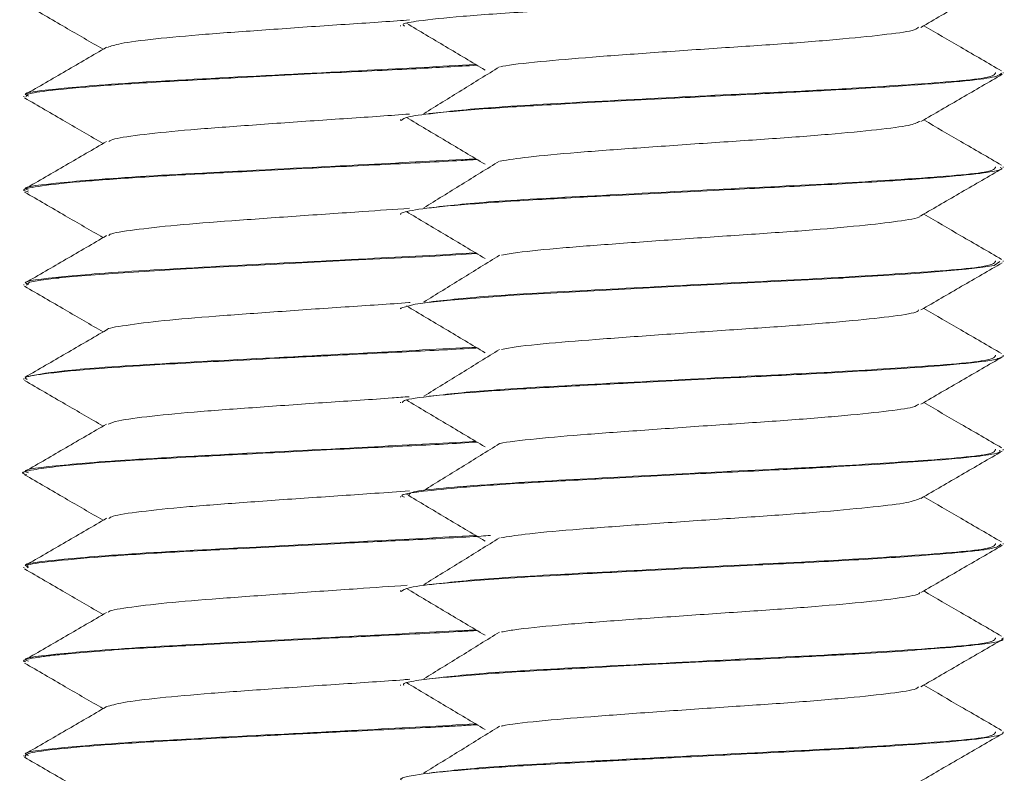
# Model space of a CAD drawing. Header units: millimetres. Extents: x 15 to 1486, y -3131 to -190.
# Tile 53 of 83: x 86 to 99, y -1424 to -1414. Entities that reach past the tile are written whole.
import ezdxf

# ---------------------------------------------------------------- set-up
doc = ezdxf.new("R2010")
doc.units = ezdxf.units.MM

msp = doc.modelspace()

# ---------------------------------------------------------------- linework, layer by layer
at = {"color": 7, "linetype": 'Continuous', "lineweight": 15}
for p, q in [((91.447, -1414.037), (91.447, -1414.047)), ((99.447, -1414.671), (99.447, -1414.662)), ((86.447, -1414.974), (86.447, -1414.984)), ((91.447, -1415.287), (91.447, -1415.297)), ((99.447, -1415.922), (99.447, -1415.912)), ((86.447, -1416.224), (86.447, -1416.234)), ((91.447, -1416.537), (91.447, -1416.546)), ((99.447, -1417.172), (99.447, -1417.162)), ((86.447, -1417.474), (86.447, -1417.484)), ((91.447, -1417.787), (91.447, -1417.796)), ((99.447, -1418.421), (99.447, -1418.412)), ((86.447, -1418.724), (86.447, -1418.734)), ((91.447, -1419.037), (91.447, -1419.047)), ((99.447, -1419.672), (99.447, -1419.662)), ((86.447, -1419.974), (86.447, -1419.984)), ((91.447, -1420.287), (91.447, -1420.296)), ((99.447, -1420.922), (99.447, -1420.912)), ((86.447, -1421.224), (86.447, -1421.234)), ((91.447, -1421.537), (91.447, -1421.547)), ((99.447, -1422.172), (99.447, -1422.162)), ((86.447, -1422.474), (86.447, -1422.484)), ((91.447, -1422.787), (91.447, -1422.797)), ((99.447, -1423.421), (99.447, -1423.412)), ((86.447, -1423.724), (86.447, -1423.734))]:
    msp.add_line(p, q, dxfattribs=at)
at = {"color": 7, "linetype": 'Continuous', "lineweight": 15, "flags": 128}
for points in [[(86.484, -1417.484), (86.525, -1417.445), (86.672, -1417.418), (86.778, -1417.404), (86.842, -1417.396), (86.876, -1417.392), (86.894, -1417.39), (86.903, -1417.389), (86.906, -1417.389), (86.907, -1417.389), (86.907, -1417.389), (86.908, -1417.389), (86.908, -1417.389), (86.908, -1417.389), (86.908, -1417.389), (86.908, -1417.389), (86.908, -1417.389), (86.908, -1417.389), (86.91, -1417.389), (86.913, -1417.388), (86.923, -1417.387), (86.959, -1417.383), (87.103, -1417.369), (87.63, -1417.327), (88.528, -1417.272), (89.002, -1417.246), (89.481, -1417.221), (90.799, -1417.154), (91.833, -1417.102), (92.463, -1417.065)], [(91.459, -1417.796), (91.45, -1417.789), (91.643, -1417.735), (91.81, -1417.712), (92.112, -1417.681), (92.954, -1417.618), (93.85, -1417.567), (95.078, -1417.503), (96.234, -1417.445), (96.769, -1417.418), (97.04, -1417.404), (97.179, -1417.396), (97.25, -1417.392), (97.285, -1417.39), (97.302, -1417.389), (97.307, -1417.389), (97.309, -1417.389), (97.31, -1417.389), (97.311, -1417.389), (97.311, -1417.389), (97.311, -1417.389), (97.311, -1417.389), (97.311, -1417.389), (97.311, -1417.389), (97.312, -1417.389), (97.315, -1417.389), (97.321, -1417.388), (97.339, -1417.387), (97.404, -1417.383), (97.642, -1417.369), (98.287, -1417.327), (98.957, -1417.272), (99.177, -1417.246), (99.329, -1417.221), (99.405, -1417.172)]]:
    msp.add_lwpolyline(points, dxfattribs=at)
at = {"color": 7, "linetype": 'Continuous', "lineweight": 15}
for points, knots in [([(91.501, -1414.047), (91.487, -1414.037), (91.454, -1414.013), (91.709, -1413.972), (92.221, -1413.917), (93.057, -1413.859), (94.126, -1413.802), (95.265, -1413.742), (96.478, -1413.683), (97.618, -1413.624), (98.506, -1413.564), (99.109, -1413.509), (99.429, -1413.464), (99.409, -1413.433), (99.402, -1413.422)], [0, 0, 0, 0, 0.045768, 0.112252, 0.20905, 0.303372, 0.384462, 0.496961, 0.574804, 0.6745, 0.787673, 0.851995, 0.947025, 1, 1, 1, 1]), ([(98.357, -1414.063), (98.537, -1413.958), (98.897, -1413.749), (99.257, -1413.541), (99.437, -1413.436)], [0, 0, 0, 0, 0.499672, 1, 1, 1, 1]), ([(86.458, -1413.749), (86.638, -1413.853), (86.985, -1414.055), (87.333, -1414.257), (87.501, -1414.354)], [0, 0, 0, 0, 0.517951, 1, 1, 1, 1]), ([(91.567, -1413.964), (91.514, -1413.968), (91.206, -1413.992), (90.536, -1414.034), (89.655, -1414.097), (88.833, -1414.155), (88.167, -1414.216), (87.704, -1414.276), (87.604, -1414.312), (87.558, -1414.329)], [0, 0, 0, 0, 0.033936, 0.196764, 0.363197, 0.526502, 0.691286, 0.85728, 1, 1, 1, 1]), ([(91.526, -1414.007), (91.7, -1414.111), (92.047, -1414.318), (92.397, -1414.526), (92.571, -1414.63)], [0, 0, 0, 0, 0.500049, 1, 1, 1, 1]), ([(98.324, -1414.062), (98.312, -1414.074), (98.279, -1414.106), (97.934, -1414.155), (97.349, -1414.216), (96.579, -1414.279), (95.706, -1414.335), (94.813, -1414.398), (93.97, -1414.458), (93.286, -1414.517), (92.877, -1414.562), (92.785, -1414.584), (92.776, -1414.586)], [0, 0, 0, 0, 0.064601, 0.178944, 0.294322, 0.410548, 0.524343, 0.640719, 0.755746, 0.870412, 0.986887, 1, 1, 1, 1]), ([(99.428, -1414.642), (99.247, -1414.537), (98.903, -1414.337), (98.558, -1414.137), (98.394, -1414.042)], [0, 0, 0, 0, 0.52256, 1, 1, 1, 1]), ([(87.547, -1414.327), (87.367, -1414.432), (87.007, -1414.641), (86.647, -1414.85), (86.467, -1414.954)], [0, 0, 0, 0, 0.499663, 1, 1, 1, 1]), ([(92.447, -1414.556), (91.98, -1414.581), (90.919, -1414.639), (88.995, -1414.735), (87.643, -1414.81), (86.802, -1414.887), (86.384, -1414.932), (86.492, -1414.967), (86.512, -1414.974)], [0, 0, 0, 0, 0.186007, 0.422469, 0.655829, 0.750981, 0.953878, 1, 1, 1, 1]), ([(86.479, -1414.984), (86.479, -1414.972), (86.478, -1414.944), (86.797, -1414.897), (87.398, -1414.841), (88.149, -1414.792), (88.783, -1414.758), (89.526, -1414.718), (90.503, -1414.667), (91.623, -1414.615), (92.202, -1414.581), (92.465, -1414.566)], [0, 0, 0, 0, 0.086055, 0.201288, 0.346791, 0.480476, 0.546889, 0.602769, 0.764365, 0.893004, 1, 1, 1, 1]), ([(91.458, -1415.297), (91.477, -1415.279), (91.505, -1415.254), (91.73, -1415.222), (92.065, -1415.182), (92.696, -1415.131), (93.766, -1415.071), (94.964, -1415.008), (96.138, -1414.949), (97.187, -1414.897), (98.127, -1414.841), (98.759, -1414.792), (99.095, -1414.758), (99.369, -1414.721), (99.401, -1414.692), (99.425, -1414.671)], [0, 0, 0, 0, 0.080978, 0.12039, 0.16626, 0.266506, 0.356369, 0.4715, 0.557471, 0.634639, 0.73208, 0.821606, 0.866081, 0.903502, 1, 1, 1, 1]), ([(92.762, -1414.587), (92.595, -1414.69), (92.261, -1414.898), (91.924, -1415.105), (91.756, -1415.209)], [0, 0, 0, 0, 0.499949, 1, 1, 1, 1]), ([(99.348, -1414.662), (99.339, -1414.686), (99.318, -1414.744), (98.415, -1414.81), (97.222, -1414.887), (95.834, -1414.953), (94.111, -1415.043), (92.572, -1415.123), (92.074, -1415.18), (91.83, -1415.208)], [0, 0, 0, 0, 0.130048, 0.308832, 0.381731, 0.537176, 0.695231, 0.850578, 1, 1, 1, 1]), ([(98.357, -1415.313), (98.537, -1415.208), (98.897, -1414.999), (99.257, -1414.791), (99.437, -1414.686)], [0, 0, 0, 0, 0.499672, 1, 1, 1, 1]), ([(86.458, -1414.999), (86.638, -1415.103), (86.985, -1415.305), (87.333, -1415.507), (87.501, -1415.604)], [0, 0, 0, 0, 0.517951, 1, 1, 1, 1]), ([(91.566, -1415.213), (91.439, -1415.223), (91.046, -1415.252), (90.294, -1415.301), (89.422, -1415.364), (88.632, -1415.421), (88.022, -1415.483), (87.647, -1415.536), (87.596, -1415.567), (87.577, -1415.579)], [0, 0, 0, 0, 0.078219, 0.242414, 0.408874, 0.571604, 0.737648, 0.902816, 1, 1, 1, 1]), ([(91.526, -1415.257), (91.7, -1415.361), (92.047, -1415.568), (92.397, -1415.776), (92.571, -1415.88)], [0, 0, 0, 0, 0.500049, 1, 1, 1, 1]), ([(98.34, -1415.312), (98.304, -1415.329), (98.227, -1415.367), (97.796, -1415.421), (97.155, -1415.483), (96.349, -1415.544), (95.462, -1415.602), (94.575, -1415.665), (93.771, -1415.723), (93.128, -1415.782), (92.884, -1415.82), (92.771, -1415.837)], [0, 0, 0, 0, 0.096694, 0.21016, 0.325937, 0.441103, 0.554963, 0.671143, 0.784889, 0.900199, 1, 1, 1, 1]), ([(99.428, -1415.892), (99.247, -1415.787), (98.903, -1415.587), (98.558, -1415.387), (98.394, -1415.292)], [0, 0, 0, 0, 0.52256, 1, 1, 1, 1]), ([(87.547, -1415.577), (87.367, -1415.682), (87.007, -1415.891), (86.647, -1416.1), (86.467, -1416.204)], [0, 0, 0, 0, 0.4996634, 1, 1, 1, 1]), ([(86.512, -1416.249), (86.485, -1416.241), (86.395, -1416.215), (86.619, -1416.171), (87.115, -1416.114), (87.918, -1416.055), (88.717, -1416.011), (89.45, -1415.973), (90.236, -1415.932), (91.209, -1415.883), (92.046, -1415.843), (92.395, -1415.821), (92.465, -1415.816)], [0, 0, 0, 0, 0.052593, 0.177312, 0.317852, 0.444239, 0.573589, 0.634263, 0.711201, 0.847392, 0.969774, 1, 1, 1, 1]), ([(92.447, -1415.806), (91.98, -1415.831), (90.919, -1415.889), (88.995, -1415.985), (87.643, -1416.06), (86.802, -1416.137), (86.384, -1416.182), (86.492, -1416.217), (86.512, -1416.224)], [0, 0, 0, 0, 0.186007, 0.422469, 0.655829, 0.750981, 0.953878, 1, 1, 1, 1]), ([(92.762, -1415.837), (92.595, -1415.94), (92.261, -1416.148), (91.924, -1416.355), (91.756, -1416.459)], [0, 0, 0, 0, 0.499949, 1, 1, 1, 1]), ([(91.448, -1416.546), (91.448, -1416.545), (91.446, -1416.536), (91.497, -1416.508), (91.756, -1416.463), (92.392, -1416.403), (93.255, -1416.348), (94.337, -1416.291), (95.509, -1416.23), (96.736, -1416.171), (97.767, -1416.114), (98.611, -1416.055), (99.09, -1416.011), (99.331, -1415.973), (99.453, -1415.945), (99.421, -1415.928), (99.409, -1415.922)], [0, 0, 0, 0, 0.0059449, 0.0453166, 0.1343386, 0.2297827, 0.3222789, 0.4015518, 0.5127358, 0.5992785, 0.6967993, 0.7844993, 0.8742548, 0.916357, 0.969744, 1, 1, 1, 1]), ([(99.348, -1415.912), (99.339, -1415.936), (99.318, -1415.994), (98.415, -1416.06), (97.222, -1416.137), (95.834, -1416.203), (94.111, -1416.293), (92.572, -1416.373), (92.074, -1416.43), (91.83, -1416.458)], [0, 0, 0, 0, 0.130048, 0.308832, 0.381731, 0.537176, 0.695231, 0.850578, 1, 1, 1, 1]), ([(98.357, -1416.563), (98.537, -1416.458), (98.897, -1416.249), (99.257, -1416.041), (99.437, -1415.936)], [0, 0, 0, 0, 0.499672, 1, 1, 1, 1]), ([(86.458, -1416.249), (86.638, -1416.353), (86.985, -1416.555), (87.333, -1416.757), (87.501, -1416.854)], [0, 0, 0, 0, 0.517951, 1, 1, 1, 1]), ([(91.567, -1416.464), (91.364, -1416.478), (90.884, -1416.512), (90.053, -1416.568), (89.196, -1416.63), (88.443, -1416.687), (87.895, -1416.751), (87.596, -1416.795), (87.579, -1416.822), (87.575, -1416.828)], [0, 0, 0, 0, 0.1216181, 0.2874886, 0.4535426, 0.6167249, 0.7836081, 0.9476151, 1, 1, 1, 1]), ([(91.526, -1416.507), (91.7, -1416.611), (92.047, -1416.818), (92.397, -1417.026), (92.571, -1417.13)], [0, 0, 0, 0, 0.500049, 1, 1, 1, 1]), ([(98.346, -1416.563), (98.347, -1416.565), (98.357, -1416.587), (98.124, -1416.63), (97.649, -1416.687), (96.947, -1416.751), (96.114, -1416.809), (95.219, -1416.869), (94.344, -1416.932), (93.578, -1416.989), (93.031, -1417.043), (92.854, -1417.075), (92.789, -1417.087)], [0, 0, 0, 0, 0.01005, 0.125973, 0.239892, 0.356394, 0.470888, 0.586084, 0.702387, 0.816166, 0.932464, 1, 1, 1, 1]), ([(99.428, -1417.142), (99.247, -1417.037), (98.903, -1416.837), (98.558, -1416.637), (98.394, -1416.542)], [0, 0, 0, 0, 0.52256, 1, 1, 1, 1]), ([(87.547, -1416.827), (87.367, -1416.932), (87.007, -1417.141), (86.647, -1417.35), (86.467, -1417.454)], [0, 0, 0, 0, 0.499663, 1, 1, 1, 1]), ([(92.447, -1417.056), (91.98, -1417.081), (90.919, -1417.139), (88.995, -1417.235), (87.643, -1417.31), (86.802, -1417.387), (86.384, -1417.432), (86.492, -1417.467), (86.512, -1417.474)], [0, 0, 0, 0, 0.186007, 0.422469, 0.655829, 0.750981, 0.953878, 1, 1, 1, 1]), ([(92.762, -1417.087), (92.595, -1417.19), (92.261, -1417.398), (91.924, -1417.605), (91.756, -1417.709)], [0, 0, 0, 0, 0.499949, 1, 1, 1, 1]), ([(99.348, -1417.162), (99.339, -1417.186), (99.318, -1417.244), (98.415, -1417.31), (97.222, -1417.387), (95.834, -1417.453), (94.111, -1417.543), (92.572, -1417.623), (92.074, -1417.68), (91.83, -1417.708)], [0, 0, 0, 0, 0.130048, 0.3088321, 0.3817308, 0.5371758, 0.6952308, 0.8505777, 1, 1, 1, 1]), ([(98.357, -1417.813), (98.537, -1417.708), (98.897, -1417.499), (99.257, -1417.291), (99.437, -1417.186)], [0, 0, 0, 0, 0.4996717, 1, 1, 1, 1]), ([(86.458, -1417.499), (86.638, -1417.603), (86.985, -1417.805), (87.333, -1418.007), (87.501, -1418.104)], [0, 0, 0, 0, 0.517951, 1, 1, 1, 1]), ([(91.576, -1417.714), (91.57, -1417.714), (91.316, -1417.735), (90.7, -1417.772), (89.818, -1417.836), (88.978, -1417.895), (88.268, -1417.954), (87.788, -1418.018), (87.548, -1418.056), (87.552, -1418.077), (87.552, -1418.078)], [0, 0, 0, 0, 0.003543, 0.166633, 0.333417, 0.498295, 0.662615, 0.829552, 0.992749, 1, 1, 1, 1]), ([(91.526, -1417.757), (91.7, -1417.861), (92.047, -1418.068), (92.397, -1418.276), (92.571, -1418.38)], [0, 0, 0, 0, 0.500049, 1, 1, 1, 1]), ([(98.326, -1417.813), (98.323, -1417.82), (98.312, -1417.848), (98.018, -1417.895), (97.475, -1417.954), (96.732, -1418.017), (95.873, -1418.074), (94.977, -1418.136), (94.119, -1418.198), (93.399, -1418.255), (92.938, -1418.304), (92.816, -1418.33), (92.788, -1418.336)], [0, 0, 0, 0, 0.042415, 0.157461, 0.272118, 0.388601, 0.502474, 0.618512, 0.734196, 0.848297, 0.964845, 1, 1, 1, 1]), ([(99.428, -1418.392), (99.247, -1418.287), (98.903, -1418.087), (98.558, -1417.887), (98.394, -1417.792)], [0, 0, 0, 0, 0.52256, 1, 1, 1, 1]), ([(87.547, -1418.077), (87.367, -1418.182), (87.007, -1418.391), (86.647, -1418.6), (86.467, -1418.704)], [0, 0, 0, 0, 0.499663, 1, 1, 1, 1]), ([(86.494, -1418.734), (86.48, -1418.728), (86.425, -1418.702), (86.7, -1418.66), (87.228, -1418.604), (88.052, -1418.547), (88.919, -1418.501), (89.693, -1418.46), (90.134, -1418.437), (90.696, -1418.409), (91.446, -1418.372), (92.162, -1418.337), (92.443, -1418.318), (92.466, -1418.317)], [0, 0, 0, 0, 0.04497, 0.176579, 0.321505, 0.432516, 0.584539, 0.669068, 0.716967, 0.743517, 0.869697, 0.989361, 1, 1, 1, 1]), ([(92.447, -1418.306), (91.98, -1418.331), (90.92, -1418.389), (88.99, -1418.485), (87.659, -1418.56), (86.773, -1418.637), (86.592, -1418.677), (86.468, -1418.704)], [0, 0, 0, 0, 0.19517, 0.44328, 0.688136, 0.787975, 1, 1, 1, 1]), ([(92.762, -1418.337), (92.595, -1418.44), (92.261, -1418.648), (91.924, -1418.855), (91.756, -1418.959)], [0, 0, 0, 0, 0.499949, 1, 1, 1, 1]), ([(91.471, -1419.047), (91.473, -1419.036), (91.478, -1419.004), (91.841, -1418.954), (92.554, -1418.891), (93.471, -1418.836), (94.574, -1418.778), (95.746, -1418.718), (96.955, -1418.66), (97.908, -1418.604), (98.715, -1418.547), (99.187, -1418.501), (99.393, -1418.46), (99.432, -1418.437), (99.456, -1418.426), (99.445, -1418.422), (99.443, -1418.421)], [0, 0, 0, 0, 0.0531462, 0.1515087, 0.2489737, 0.3425099, 0.4210092, 0.5300565, 0.6181405, 0.7151372, 0.789435, 0.8911812, 0.9477548, 0.9798128, 0.9975823, 1, 1, 1, 1]), ([(99.348, -1418.412), (99.339, -1418.436), (99.318, -1418.494), (98.415, -1418.56), (97.222, -1418.637), (95.834, -1418.703), (94.111, -1418.793), (92.572, -1418.873), (92.074, -1418.93), (91.83, -1418.958)], [0, 0, 0, 0, 0.130048, 0.3088321, 0.3817308, 0.5371758, 0.6952308, 0.8505777, 1, 1, 1, 1]), ([(98.357, -1419.063), (98.537, -1418.958), (98.897, -1418.749), (99.257, -1418.541), (99.437, -1418.436)], [0, 0, 0, 0, 0.499672, 1, 1, 1, 1]), ([(86.458, -1418.749), (86.638, -1418.853), (86.985, -1419.055), (87.333, -1419.257), (87.501, -1419.354)], [0, 0, 0, 0, 0.517951, 1, 1, 1, 1]), ([(91.565, -1418.964), (91.49, -1418.969), (91.156, -1418.995), (90.46, -1419.039), (89.581, -1419.103), (88.768, -1419.16), (88.119, -1419.221), (87.685, -1419.279), (87.602, -1419.314), (87.566, -1419.329)], [0, 0, 0, 0, 0.047887, 0.211068, 0.377587, 0.540632, 0.705888, 0.871699, 1, 1, 1, 1]), ([(91.526, -1419.007), (91.7, -1419.111), (92.047, -1419.318), (92.397, -1419.526), (92.571, -1419.63)], [0, 0, 0, 0, 0.500049, 1, 1, 1, 1]), ([(98.327, -1419.062), (98.309, -1419.076), (98.263, -1419.11), (97.893, -1419.16), (97.289, -1419.221), (96.507, -1419.284), (95.629, -1419.34), (94.739, -1419.404), (93.903, -1419.463), (93.237, -1419.522), (92.849, -1419.565), (92.769, -1419.586), (92.767, -1419.586)], [0, 0, 0, 0, 0.074812, 0.188917, 0.30457, 0.420612, 0.534466, 0.650932, 0.765604, 0.880613, 0.996987, 1, 1, 1, 1]), ([(99.428, -1419.642), (99.247, -1419.537), (98.903, -1419.337), (98.558, -1419.137), (98.394, -1419.042)], [0, 0, 0, 0, 0.52256, 1, 1, 1, 1]), ([(87.547, -1419.327), (87.367, -1419.432), (87.007, -1419.641), (86.647, -1419.85), (86.467, -1419.954)], [0, 0, 0, 0, 0.4996634, 1, 1, 1, 1]), ([(86.487, -1419.999), (86.473, -1419.996), (86.379, -1419.973), (86.534, -1419.938), (86.925, -1419.881), (87.671, -1419.819), (88.566, -1419.769), (89.249, -1419.733), (89.985, -1419.695), (90.946, -1419.645), (91.893, -1419.602), (92.32, -1419.575), (92.464, -1419.566)], [0, 0, 0, 0, 0.023739, 0.153539, 0.247905, 0.42261, 0.559025, 0.610315, 0.674521, 0.819523, 0.939206, 1, 1, 1, 1]), ([(92.447, -1419.556), (91.98, -1419.581), (90.919, -1419.639), (88.995, -1419.735), (87.643, -1419.81), (86.802, -1419.887), (86.384, -1419.932), (86.492, -1419.967), (86.512, -1419.974)], [0, 0, 0, 0, 0.186007, 0.422469, 0.655829, 0.750981, 0.953878, 1, 1, 1, 1]), ([(92.762, -1419.587), (92.595, -1419.69), (92.261, -1419.898), (91.924, -1420.105), (91.756, -1420.209)], [0, 0, 0, 0, 0.499949, 1, 1, 1, 1]), ([(91.5, -1420.296), (91.484, -1420.29), (91.416, -1420.263), (91.704, -1420.223), (92.261, -1420.164), (93.065, -1420.108), (94.122, -1420.053), (95.286, -1419.991), (96.391, -1419.938), (97.478, -1419.881), (98.433, -1419.819), (99.013, -1419.769), (99.272, -1419.733), (99.426, -1419.704), (99.408, -1419.683), (99.398, -1419.672)], [0, 0, 0, 0, 0.029845, 0.124875, 0.208739, 0.304659, 0.385466, 0.492841, 0.583006, 0.648558, 0.769916, 0.864678, 0.900306, 0.944906, 1, 1, 1, 1]), ([(99.348, -1419.662), (99.339, -1419.686), (99.318, -1419.744), (98.415, -1419.81), (97.221, -1419.887), (95.839, -1419.953), (94.091, -1420.043), (92.53, -1420.129), (91.52, -1420.214), (91.557, -1420.268), (91.57, -1420.287)], [0, 0, 0, 0, 0.113602, 0.269778, 0.333458, 0.469245, 0.607313, 0.743015, 0.90468, 1, 1, 1, 1]), ([(98.357, -1420.313), (98.537, -1420.208), (98.897, -1419.999), (99.257, -1419.791), (99.437, -1419.686)], [0, 0, 0, 0, 0.4996717, 1, 1, 1, 1]), ([(86.458, -1419.999), (86.638, -1420.103), (86.985, -1420.305), (87.333, -1420.507), (87.501, -1420.604)], [0, 0, 0, 0, 0.517951, 1, 1, 1, 1]), ([(91.566, -1420.213), (91.416, -1420.224), (90.996, -1420.255), (90.218, -1420.306), (89.35, -1420.369), (88.571, -1420.426), (87.98, -1420.489), (87.63, -1420.539), (87.591, -1420.569), (87.578, -1420.579)], [0, 0, 0, 0, 0.091928, 0.256692, 0.423069, 0.585828, 0.752181, 0.917001, 1, 1, 1, 1]), ([(91.526, -1420.257), (91.7, -1420.361), (92.047, -1420.568), (92.397, -1420.776), (92.571, -1420.88)], [0, 0, 0, 0, 0.500049, 1, 1, 1, 1]), ([(99.428, -1420.892), (99.247, -1420.787), (98.903, -1420.587), (98.558, -1420.387), (98.394, -1420.292)], [0, 0, 0, 0, 0.52256, 1, 1, 1, 1]), ([(98.349, -1420.311), (98.304, -1420.331), (98.21, -1420.371), (97.749, -1420.426), (97.091, -1420.489), (96.275, -1420.549), (95.385, -1420.607), (94.502, -1420.671), (93.709, -1420.728), (93.097, -1420.785), (92.875, -1420.821), (92.778, -1420.837)], [0, 0, 0, 0, 0.106858, 0.220284, 0.336214, 0.451076, 0.565192, 0.681335, 0.79491, 0.910456, 1, 1, 1, 1]), ([(87.547, -1420.577), (87.367, -1420.682), (87.007, -1420.891), (86.647, -1421.1), (86.467, -1421.204)], [0, 0, 0, 0, 0.4996634, 1, 1, 1, 1]), ([(92.447, -1420.806), (91.98, -1420.831), (90.919, -1420.889), (88.995, -1420.985), (87.643, -1421.06), (86.802, -1421.137), (86.384, -1421.182), (86.492, -1421.217), (86.512, -1421.224)], [0, 0, 0, 0, 0.186007, 0.422469, 0.655829, 0.750981, 0.953878, 1, 1, 1, 1]), ([(86.507, -1421.234), (86.493, -1421.224), (86.451, -1421.195), (86.791, -1421.149), (87.416, -1421.089), (88.162, -1421.041), (88.797, -1421.007), (89.554, -1420.967), (90.528, -1420.917), (91.62, -1420.863), (92.319, -1420.828), (92.6, -1420.808), (92.641, -1420.806)], [0, 0, 0, 0, 0.069986, 0.201028, 0.340931, 0.470653, 0.533588, 0.590916, 0.75267, 0.866093, 0.980733, 1, 1, 1, 1]), ([(91.455, -1421.547), (91.478, -1421.529), (91.524, -1421.494), (91.995, -1421.438), (92.723, -1421.38), (93.664, -1421.326), (94.739, -1421.269), (95.972, -1421.207), (97.176, -1421.149), (98.148, -1421.089), (98.768, -1421.041), (99.101, -1421.007), (99.372, -1420.97), (99.398, -1420.942), (99.416, -1420.922)], [0, 0, 0, 0, 0.0824516, 0.1685818, 0.278198, 0.3489138, 0.4365976, 0.548003, 0.6379519, 0.7339828, 0.8230254, 0.8662249, 0.9055755, 1, 1, 1, 1]), ([(92.762, -1420.837), (92.595, -1420.94), (92.261, -1421.148), (91.924, -1421.355), (91.756, -1421.459)], [0, 0, 0, 0, 0.499949, 1, 1, 1, 1]), ([(99.348, -1420.912), (99.339, -1420.936), (99.318, -1420.994), (98.415, -1421.06), (97.222, -1421.137), (95.834, -1421.203), (94.111, -1421.293), (92.572, -1421.373), (92.074, -1421.43), (91.83, -1421.458)], [0, 0, 0, 0, 0.130048, 0.308832, 0.381731, 0.537176, 0.695231, 0.850578, 1, 1, 1, 1]), ([(98.357, -1421.563), (98.537, -1421.458), (98.897, -1421.249), (99.257, -1421.041), (99.437, -1420.936)], [0, 0, 0, 0, 0.499672, 1, 1, 1, 1]), ([(86.458, -1421.249), (86.638, -1421.353), (86.985, -1421.555), (87.333, -1421.757), (87.501, -1421.854)], [0, 0, 0, 0, 0.517951, 1, 1, 1, 1]), ([(91.535, -1421.466), (91.317, -1421.481), (90.82, -1421.516), (89.977, -1421.574), (89.126, -1421.635), (88.386, -1421.692), (87.859, -1421.756), (87.58, -1421.799), (87.572, -1421.823), (87.57, -1421.828)], [0, 0, 0, 0, 0.129778, 0.297148, 0.464038, 0.628616, 0.796734, 0.961524, 1, 1, 1, 1]), ([(91.526, -1421.507), (91.7, -1421.611), (92.047, -1421.818), (92.397, -1422.026), (92.571, -1422.13)], [0, 0, 0, 0, 0.5000494, 1, 1, 1, 1]), ([(98.338, -1421.563), (98.338, -1421.566), (98.343, -1421.59), (98.093, -1421.635), (97.595, -1421.692), (96.88, -1421.756), (96.038, -1421.814), (95.142, -1421.875), (94.272, -1421.937), (93.52, -1421.994), (93.001, -1422.047), (92.843, -1422.076), (92.79, -1422.086)], [0, 0, 0, 0, 0.020244, 0.135934, 0.250021, 0.366563, 0.480797, 0.596301, 0.712454, 0.82627, 0.942692, 1, 1, 1, 1]), ([(99.428, -1422.142), (99.247, -1422.037), (98.903, -1421.837), (98.558, -1421.637), (98.394, -1421.542)], [0, 0, 0, 0, 0.52256, 1, 1, 1, 1]), ([(87.547, -1421.827), (87.367, -1421.932), (87.007, -1422.141), (86.647, -1422.35), (86.467, -1422.454)], [0, 0, 0, 0, 0.499663, 1, 1, 1, 1]), ([(86.474, -1422.484), (86.465, -1422.481), (86.402, -1422.46), (86.57, -1422.432), (86.805, -1422.399), (87.18, -1422.359), (87.849, -1422.308), (88.975, -1422.247), (90.118, -1422.188), (91.269, -1422.13), (92.045, -1422.093), (92.4, -1422.07), (92.465, -1422.066)], [0, 0, 0, 0, 0.021094, 0.149192, 0.205759, 0.26105, 0.431448, 0.556885, 0.723698, 0.839491, 0.970689, 1, 1, 1, 1]), ([(92.447, -1422.056), (91.98, -1422.081), (90.919, -1422.139), (88.995, -1422.235), (87.643, -1422.31), (86.802, -1422.387), (86.384, -1422.432), (86.492, -1422.467), (86.512, -1422.474)], [0, 0, 0, 0, 0.186007, 0.422469, 0.655829, 0.750981, 0.953878, 1, 1, 1, 1]), ([(92.762, -1422.087), (92.595, -1422.19), (92.261, -1422.398), (91.924, -1422.605), (91.756, -1422.709)], [0, 0, 0, 0, 0.499949, 1, 1, 1, 1]), ([(91.492, -1422.797), (91.486, -1422.785), (91.475, -1422.759), (91.77, -1422.713), (92.349, -1422.656), (93.267, -1422.597), (94.354, -1422.54), (95.523, -1422.479), (96.5, -1422.432), (97.126, -1422.399), (97.823, -1422.359), (98.579, -1422.308), (99.221, -1422.247), (99.482, -1422.201), (99.434, -1422.175), (99.429, -1422.172)], [0, 0, 0, 0, 0.058254, 0.120123, 0.230198, 0.323742, 0.402889, 0.514235, 0.600069, 0.637972, 0.675021, 0.789198, 0.873249, 0.985024, 1, 1, 1, 1]), ([(99.348, -1422.162), (99.339, -1422.186), (99.318, -1422.244), (98.415, -1422.31), (97.222, -1422.387), (95.834, -1422.453), (94.111, -1422.543), (92.572, -1422.623), (92.074, -1422.68), (91.83, -1422.708)], [0, 0, 0, 0, 0.130048, 0.308832, 0.381731, 0.537176, 0.695231, 0.850578, 1, 1, 1, 1]), ([(98.357, -1422.813), (98.537, -1422.708), (98.897, -1422.499), (99.257, -1422.291), (99.437, -1422.186)], [0, 0, 0, 0, 0.4996717, 1, 1, 1, 1]), ([(86.458, -1422.499), (86.638, -1422.603), (86.985, -1422.805), (87.333, -1423.007), (87.501, -1423.104)], [0, 0, 0, 0, 0.517951, 1, 1, 1, 1]), ([(91.571, -1422.714), (91.544, -1422.716), (91.266, -1422.738), (90.624, -1422.778), (89.743, -1422.841), (88.909, -1422.9), (88.224, -1422.96), (87.727, -1423.022), (87.606, -1423.06), (87.547, -1423.079)], [0, 0, 0, 0, 0.017639, 0.180251, 0.346593, 0.510398, 0.674642, 0.840865, 1, 1, 1, 1]), ([(91.526, -1422.757), (91.7, -1422.861), (92.047, -1423.068), (92.397, -1423.276), (92.571, -1423.38)], [0, 0, 0, 0, 0.500049, 1, 1, 1, 1]), ([(99.428, -1423.392), (99.247, -1423.287), (98.903, -1423.087), (98.558, -1422.887), (98.394, -1422.792)], [0, 0, 0, 0, 0.52256, 1, 1, 1, 1]), ([(98.324, -1422.812), (98.318, -1422.822), (98.297, -1422.852), (97.981, -1422.9), (97.418, -1422.959), (96.662, -1423.023), (95.796, -1423.079), (94.901, -1423.142), (94.05, -1423.203), (93.346, -1423.26), (92.91, -1423.308), (92.802, -1423.332), (92.783, -1423.336)], [0, 0, 0, 0, 0.052627, 0.167323, 0.282327, 0.398716, 0.512518, 0.628736, 0.744141, 0.858468, 0.975007, 1, 1, 1, 1]), ([(87.547, -1423.077), (87.367, -1423.182), (87.007, -1423.391), (86.647, -1423.6), (86.467, -1423.704)], [0, 0, 0, 0, 0.499663, 1, 1, 1, 1]), ([(92.447, -1423.306), (91.98, -1423.331), (90.919, -1423.389), (88.995, -1423.485), (87.643, -1423.56), (86.802, -1423.637), (86.384, -1423.682), (86.492, -1423.717), (86.512, -1423.724)], [0, 0, 0, 0, 0.186007, 0.422469, 0.655829, 0.750981, 0.953878, 1, 1, 1, 1]), ([(86.466, -1423.749), (86.465, -1423.73), (86.464, -1423.692), (86.879, -1423.638), (87.573, -1423.577), (88.518, -1423.521), (89.494, -1423.47), (90.272, -1423.43), (91.044, -1423.391), (91.603, -1423.365), (92.07, -1423.34), (92.262, -1423.329), (92.397, -1423.321), (92.466, -1423.317)], [0, 0, 0, 0, 0.127061, 0.259439, 0.394569, 0.527112, 0.660737, 0.748844, 0.79598, 0.927873, 0.943582, 0.971329, 1, 1, 1, 1]), ([(91.463, -1424.046), (91.457, -1424.044), (91.444, -1424.04), (91.458, -1424.032), (91.488, -1424.014), (91.652, -1423.979), (92.119, -1423.926), (92.924, -1423.867), (93.638, -1423.828), (94.11, -1423.803), (94.481, -1423.783), (95.21, -1423.746), (96.264, -1423.693), (97.37, -1423.638), (98.311, -1423.577), (99.018, -1423.521), (99.365, -1423.47), (99.457, -1423.436), (99.445, -1423.422), (99.445, -1423.421)], [0, 0, 0, 0, 0.009527, 0.019723, 0.038431, 0.101293, 0.194085, 0.286384, 0.378676, 0.388537, 0.407436, 0.472254, 0.564912, 0.656571, 0.750138, 0.841911, 0.934435, 0.995441, 1, 1, 1, 1]), ([(92.762, -1423.337), (92.595, -1423.44), (92.261, -1423.648), (91.924, -1423.855), (91.756, -1423.959)], [0, 0, 0, 0, 0.499949, 1, 1, 1, 1]), ([(99.348, -1423.412), (99.339, -1423.436), (99.318, -1423.494), (98.415, -1423.56), (97.222, -1423.637), (95.834, -1423.703), (94.111, -1423.793), (92.572, -1423.873), (92.074, -1423.93), (91.83, -1423.958)], [0, 0, 0, 0, 0.130048, 0.308832, 0.381731, 0.537176, 0.695231, 0.850578, 1, 1, 1, 1]), ([(98.357, -1424.063), (98.537, -1423.958), (98.897, -1423.749), (99.257, -1423.541), (99.437, -1423.436)], [0, 0, 0, 0, 0.499672, 1, 1, 1, 1]), ([(86.458, -1423.749), (86.638, -1423.853), (86.985, -1424.055), (87.333, -1424.257), (87.501, -1424.354)], [0, 0, 0, 0, 0.517951, 1, 1, 1, 1])]:
    msp.add_open_spline(points, degree=3, knots=knots, dxfattribs=at)

doc.saveas('drawing.dxf')
